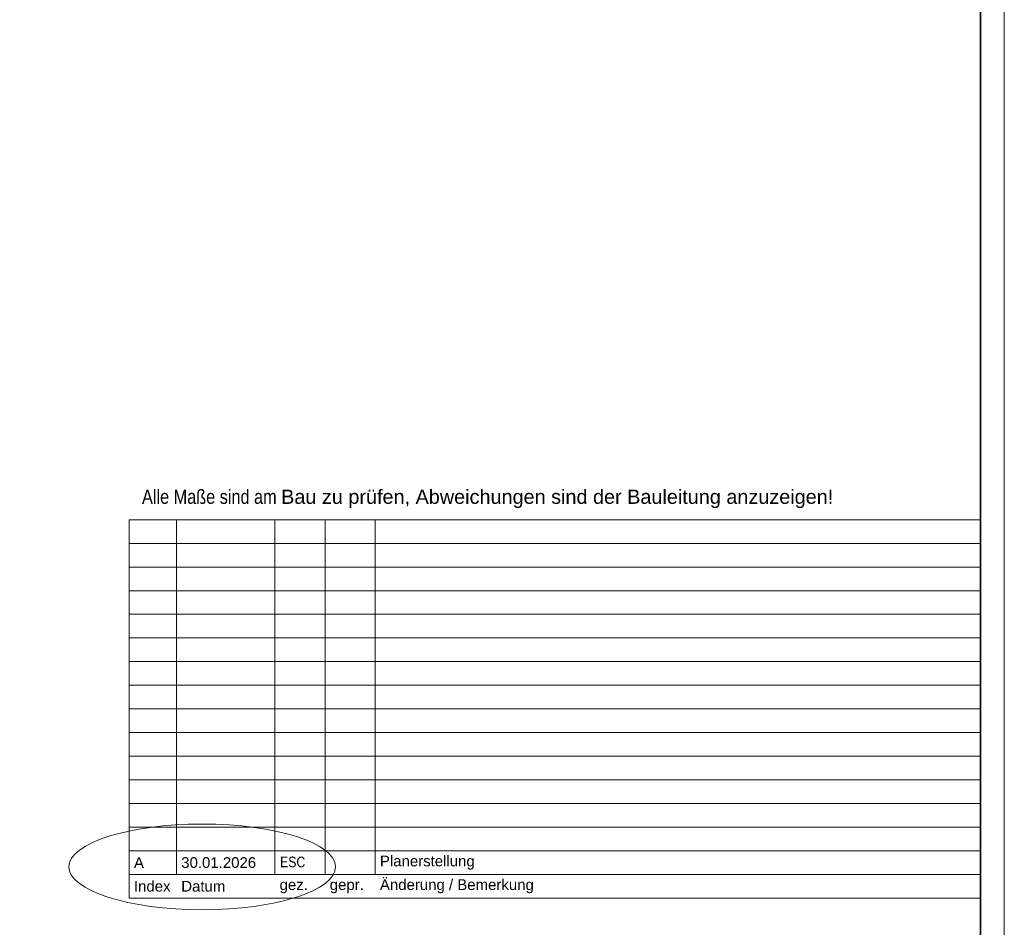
# Model space of a CAD drawing. Extents: x -743 to 300, y 62 to 1112.
# Tile 76 of 179: x 92 to 300, y 363 to 555. Entities that reach past the tile are written whole.
import ezdxf

# ---------------------------------------------------------------- set-up
doc = ezdxf.new("R2010")
doc.units = 0
doc.layers.add('iwb_HB-Hinweis-Kopf-Archi', color=3, linetype='Continuous', lineweight=25, true_color=0x00ff00)
for name, color, linetype, lineweight in [('iwb_Plankopf Linie', 7, 'Continuous', 13), ('iwb_Plankopf Rahmen', 7, 'Continuous', 35), ('iwb_Plankopf Text', 7, 'Continuous', 18)]:
    doc.layers.add(name, color=color, linetype=linetype, lineweight=lineweight)
doc.layers.add('X_Geometrie', color=3, linetype='Continuous', lineweight=13, true_color=0x00ff00, plot=False)
doc.styles.add('Arial', font='ARIALN.TTF')
doc.styles.add('Arial Narrow', font='ARIALN.TTF')
doc.styles.add('Plankopf', font='arial.ttf')
doc.styles.get("Standard").update_dxf_attribs({"font": 'ARIALN.TTF'})

msp = doc.modelspace()

# ---------------------------------------------------------------- linework, layer by layer
at = {"layer": 'iwb_Plankopf Linie', "ltscale": 0.13}
for p, q in [((295.35, 449.32), (115.35, 449.32)), ((115.35, 369.32), (115.35, 449.32)), ((125.35, 374.32), (125.35, 449.32)), ((146.15, 374.32), (146.15, 449.32)), ((156.75, 374.32), (156.75, 449.32)), ((167.35, 374.32), (167.35, 449.32)), ((295.35, 449.32), (295.35, 369.32)), ((295.35, 444.32), (115.35, 444.32)), ((295.35, 439.32), (115.35, 439.32)), ((295.35, 434.32), (115.35, 434.32)), ((295.35, 429.32), (115.35, 429.32)), ((295.35, 424.32), (115.35, 424.32)), ((295.35, 419.32), (115.35, 419.32)), ((295.35, 414.32), (115.35, 414.32)), ((295.35, 409.32), (115.35, 409.32)), ((295.35, 404.32), (115.35, 404.32)), ((295.35, 399.32), (115.35, 399.32)), ((295.35, 394.32), (115.35, 394.32)), ((295.35, 389.32), (115.35, 389.32)), ((295.35, 384.32), (115.35, 384.32)), ((295.35, 379.32), (115.35, 379.32)), ((295.35, 374.32), (115.35, 374.32)), ((295.35, 369.32), (115.35, 369.32))]:
    msp.add_line(p, q, dxfattribs=at)
at = {"layer": 'iwb_Plankopf Rahmen', "color": 8, "lineweight": 13, "ltscale": 0.13, "true_color": 0x808080}
msp.add_lwpolyline([(300.35, 62.43), (-719.65, 62.43), (-719.65, 1112.43), (300.35, 1112.43), (300.35, 62.43)], close=True, dxfattribs=at)
at = {"layer": 'iwb_Plankopf Rahmen', "ltscale": 0.35}
msp.add_lwpolyline([(-699.65, 67.43), (-699.65, 1107.43), (295.35, 1107.43), (295.35, 67.43), (-599.65, 67.43), (-699.65, 67.43)], close=True, dxfattribs=at)
at = {"layer": 'X_Geometrie', "color": 6, "ltscale": 0.13, "true_color": 0xff00ff}
msp.add_ellipse((130.8, 375.92), major_axis=(28.19, 0), ratio=0.321429, dxfattribs=at)

# ---------------------------------------------------------------- texts
at = {"layer": 'iwb_HB-Hinweis-Kopf-Archi', "lineweight": 25, "ltscale": 0.25, "insert": (118.06, 455.68), "char_height": 3, "width": 6120, "attachment_point": 1, "line_spacing_factor": 0.8, "style": 'Arial'}
msp.add_mtext('Alle Maße sind am \\fArial|b0|i0|c0|p34;Bau zu prüfen, Abweichungen sind der Bauleitung anzuzeigen!', dxfattribs=at)
at = {"layer": 'iwb_Plankopf Text', "ltscale": 0.18, "insert": (296.89, 74.51), "char_height": 1.4, "attachment_point": 1, "rotation": 90, "line_spacing_factor": 1.002}
msp.add_mtext('{\\fArial Narrow;\\\\srvnovamd01\\Nova_MD\\TGA\\60202 Pro Potsdam\\04 NB GES Krampnitz\\09 NOVA\\60202-04_AP_NB GES Krampnitz\\TGA\\Elektro\\ELT_Grundrisse\\E_2OG_BEL-Terrassen.n4m009KRA_BEL_5_GR_02_006_P_A#leer}', dxfattribs=at)
at = {"layer": 'iwb_Plankopf Text', "ltscale": 0.18, "attachment_point": 4, "line_spacing_factor": 0.970891}
for s, insert, char_height, width, style in [('A', (116.35, 376.82), 2.27, 7.9947, 'Plankopf'), ('30.01.2026', (126.35, 376.82), 2.265, 19.9968, 'Plankopf'), ('ESC', (147.24, 376.94), 2.265, 7.9947, 'Arial Narrow'), ('Planerstellung', (168.35, 376.82), 2.2655, 125.9917, 'Plankopf'), ('Index', (116.35, 371.82), 2.265, 8, 'Plankopf'), ('Datum', (126.35, 371.82), 2.265, 20, 'Plankopf'), ('gez.', (147.15, 371.82), 2.265, 8, 'Plankopf'), ('gepr.', (157.75, 371.82), 2.265, 8, 'Plankopf'), ('Änderung / Bemerkung', (168.35, 371.82), 2.2655, 126, 'Plankopf')]:
    msp.add_mtext(s, dxfattribs=dict(at, insert=insert, char_height=char_height, width=width, style=style))

doc.saveas('drawing.dxf')
